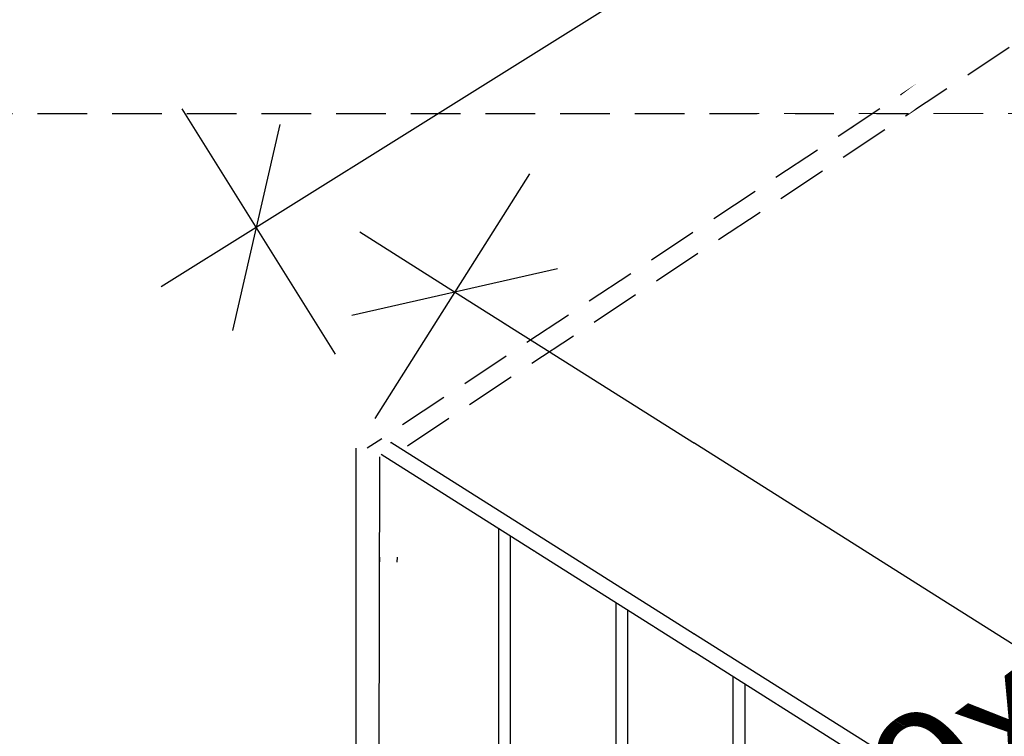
# Model space of a CAD drawing. Header units: millimetres. Extents: x -36478 to 31050, y -14815 to 11827.
# Tile 37 of 256: x -8024 to -7035, y 2555 to 3275. Entities that reach past the tile are written whole.
import ezdxf

# ---------------------------------------------------------------- set-up
doc = ezdxf.new("R2010")
doc.units = ezdxf.units.MM
doc.header["$MEASUREMENT"] = 0
doc.linetypes.add('Wipeout_Contour', pattern=[1000, 0, -1000])
doc.linetypes.add('čárkovaná 3', pattern=[75, 50, -25])
for name, color, linetype in [('Konstrukce - nosné', 7, 'Continuous'), ('Kóty - SP', 7, 'Continuous'), ('Nové_0', 7, 'Continuous'), ('Nové_Kóty - SP', 7, 'Continuous'), ('Nové_Výplně - Povrchové', 7, 'Continuous'), ('Výplně - Povrchové', 7, 'Continuous')]:
    doc.layers.add(name, color=color, linetype=linetype)
doc.styles.add('GENEROVANÝ_STYL_2', font='txt')
doc.dimstyles.new('GENEROVANÝ_STYL__4', dxfattribs={"dimtxt": 125, "dimasz": 142.5, "dimexe": 0.18, "dimexo": 150, "dimgap": 0, "dimtad": 1, "dimdec": 0, "dimzin": 0, "dimdsep": 46, "dimtxsty": 'GENEROVANÝ_STYL_2', "dimblk": 'ARROWHEAD_6', "dimblk1": 'ARROWHEAD_6', "dimblk2": 'ARROWHEAD_6', "dimcen": 0.09, "dimclrd": 1, "dimclre": 1, "dimclrt": 1, "dimazin": 0, "dimtfac": 1, "dimtdec": 4, "dimtmove": 0, "dimatfit": 3, "dimfxl": 1, "dimtolj": 1, "dimtzin": 0, "dimarcsym": 0})

# ---------------------------------------------------------------- blocks, each defined once
blk = doc.blocks.new('*D6313')
at = {"layer": 'Nové_Kóty - SP', "color": 1, "linetype": 'Continuous', "lineweight": 25}
for p, q in [((-7511.64, 3120.05), (-7666.75, 2874.28)), ((-7586.69, 3001.13), (-7681.83, 3061.17)), ((-7483.24, 3024.53), (-7690.15, 2977.73)), ((-5193.38, 1490.72), (-7586.69, 3001.13)), ((-5118.33, 1609.64), (-5273.43, 1363.87)), ((-5296.83, 1467.32), (-5089.93, 1514.12)), ((-5098.24, 1430.68), (-5193.38, 1490.72))]:
    blk.add_line(p, q, dxfattribs=at)
at = {"layer": 'Nové_Kóty - SP', "color": 1, "lineweight": 25, "insert": (-6557.43, 2381.13), "char_height": 125, "attachment_point": 7, "rotation": 327.74418, "style": 'GENEROVANÝ_STYL_2'}
blk.add_mtext('\\A1;{\\pql;\\fArial|b0|i0|c0|p38;2\xa0830}', dxfattribs=at)
blk = doc.blocks.new('ARROWHEAD_6')
at = {"color": 0, "linetype": 'Continuous', "lineweight": 0}
for p, q in [((-0.5, -0.5), (0.5, 0.5)), ((0, 0), (-1, 0))]:
    blk.add_line(p, q, dxfattribs=at)
blk = doc.blocks.new('*D6434')
at = {"layer": 'Nové_Kóty - SP', "color": 1, "linetype": 'Continuous', "lineweight": 25}
for p, q in [((-5267.87, 4806.95), (-5113.76, 4560.55)), ((-5217.12, 4584.37), (-5169.49, 4791.08)), ((-5097.92, 4747.38), (-5193.3, 4687.73)), ((-5193.3, 4687.73), (-7786.16, 3065.98)), ((-7860.73, 3185.2), (-7706.61, 2938.8)), ((-7762.34, 3169.33), (-7809.97, 2962.62)), ((-7786.16, 3065.98), (-7881.53, 3006.32))]:
    blk.add_line(p, q, dxfattribs=at)
at = {"layer": 'Nové_Kóty - SP', "color": 1, "lineweight": 25, "insert": (-6684.18, 3784.72), "char_height": 125, "attachment_point": 7, "rotation": 32.02474, "style": 'GENEROVANÝ_STYL_2'}
blk.add_mtext('\\A1;{\\pql;\\fArial|b0|i0|c0|p38;3 100}', dxfattribs=at)

msp = doc.modelspace()

# ---------------------------------------------------------------- wipeouts: each hides what was drawn before it
at = {"color": 254, "linetype": 'Wipeout_Contour', "lineweight": 0, "ltscale": 149263.308625}
msp.add_wipeout([(-8726.65, 1850), (-8017.13, 1850), (-7818.46, 1850), (-7818.46, 1853.27), (-7818.71, 1853.34), (-7818.71, 2295.59), (-7830.99, 2295.59), (-7830.99, 2345.59), (-7818.71, 2345.59), (-7818.71, 2833.34), (-7818.25, 2833.34), (-7816.51, 2832.88), (-7824.52, 2837.49), (-7814.7, 2854.91), (-7805.99, 2850), (-7806.92, 2839.83), (-7196.46, 3180), (-8726.65, 3180)], dxfattribs=at).dxf.layer = 'Výplně - Povrchové'

# ---------------------------------------------------------------- next in the draw order: wipeouts: each hides what was drawn before it
at = {"color": 254, "linetype": 'Wipeout_Contour', "lineweight": 0, "ltscale": 24817.129666}
msp.add_wipeout([(-7759.44, 2800), (-7793.26, 2819.48), (-7793.26, 2800)], dxfattribs=at).dxf.layer = 'Výplně - Povrchové'
at = {"color": 254, "linetype": 'Wipeout_Contour', "lineweight": 0, "ltscale": 48046.265686}
msp.add_wipeout([(-7641.02, 2345.59), (-7628.66, 2345.59), (-7628.66, 2295.59), (-7641.02, 2295.59), (-7641.02, 2141.55), (-7752.66, 2641.6)], dxfattribs=at).dxf.layer = 'Výplně - Povrchové'

# ---------------------------------------------------------------- next in the draw order: wipeouts: each hides what was drawn before it
at = {"color": 254, "linetype": 'Wipeout_Contour', "lineweight": 0, "ltscale": 49704.558504}
msp.add_wipeout([(-7806.84, 2819.83), (-7771.08, 2830), (-7719, 2800), (-7819.81, 2789.83), (-7819.81, 2815.31), (-7818.4, 2815.93)], dxfattribs=at).dxf.layer = 'Výplně - Povrchové'

# ---------------------------------------------------------------- next in the draw order: wipeouts: each hides what was drawn before it
at = {"color": 254, "linetype": 'Wipeout_Contour', "lineweight": 0, "ltscale": 40504.507566}
msp.add_wipeout([(-7162.93, 3180), (-7793.84, 2824.21), (-7793.45, 2824.34), (-7793.45, 2800), (-7130.75, 3180)], dxfattribs=at).dxf.layer = 'Výplně - Povrchové'
at = {"color": 254, "linetype": 'Wipeout_Contour', "lineweight": 0, "ltscale": 33261.05398}
msp.add_wipeout([(-7818.27, 2833.34), (-7818.27, 2830), (-7818.25, 2830), (-7818.25, 2833.34)], dxfattribs=at).dxf.layer = 'Výplně - Povrchové'
at = {"color": 254, "linetype": 'Wipeout_Contour', "lineweight": 0, "ltscale": 33224.997427}
msp.add_wipeout([(-7819.67, 2789.83), (-7818.54, 2789.83), (-7818.54, 2815.87), (-7819.67, 2815.37)], dxfattribs=at).dxf.layer = 'Výplně - Povrchové'

# ---------------------------------------------------------------- next in the draw order: wipeouts: each hides what was drawn before it
at = {"color": 254, "linetype": 'Wipeout_Contour', "lineweight": 0, "ltscale": 68389.524661}
msp.add_wipeout([(-7346.34, 2209.6), (-7223.13, 2209.6), (-7102.6, 2301.45), (-7102.6, 2364.4), (-7117.6, 2364.4), (-7117.6, 2389.4), (-7088.24, 2389.4), (-7088.24, 3212.39), (-7346.34, 3015.72)], dxfattribs=at).dxf.layer = 'Výplně - Povrchové'
at = {"color": 254, "linetype": 'Wipeout_Contour', "lineweight": 0, "ltscale": 58218.776177}
msp.add_wipeout([(-7824.52, 2837.49), (-7816.18, 2832.79), (-7815.99, 2832.74), (-7815.99, 2850), (-7815.95, 2850), (-7805.99, 2850), (-7814.7, 2854.91)], dxfattribs=at).dxf.layer = 'Výplně - Povrchové'
at = {"color": 254, "linetype": 'Wipeout_Contour', "lineweight": 0, "ltscale": 33073.261651}
msp.add_wipeout([(-7793.26, 2819.48), (-7759.44, 2800), (-7759.07, 2800), (-7793.26, 2819.69)], dxfattribs=at).dxf.layer = 'Výplně - Povrchové'

# ---------------------------------------------------------------- next in the draw order: wipeouts: each hides what was drawn before it
at = {"color": 254, "linetype": 'Wipeout_Contour', "lineweight": 0, "ltscale": 35991.751117}
msp.add_wipeout([(-5296.41, 4468.2), (-7806.35, 2839.83), (-5308.92, 4433.75), (-5308.92, 4443.98), (-5290.36, 4450.25)], dxfattribs=at).dxf.layer = 'Výplně - Povrchové'
at = {"color": 254, "linetype": 'Wipeout_Contour', "lineweight": 0, "ltscale": 24951.110264}
msp.add_wipeout([(-7824.52, 2837.49), (-7816.51, 2832.88), (-7816.18, 2832.79)], dxfattribs=at).dxf.layer = 'Výplně - Povrchové'
at = {"color": 254, "linetype": 'Wipeout_Contour', "lineweight": 0, "ltscale": 57888.347747}
msp.add_wipeout([(-7793.45, 2830), (-7793.45, 2826.71), (-7793.26, 2826.66), (-7793.26, 2819.69), (-7759.07, 2800), (-7719, 2800), (-7771.08, 2830)], dxfattribs=at).dxf.layer = 'Výplně - Povrchové'

# ---------------------------------------------------------------- next in the draw order: wipeouts: each hides what was drawn before it
at = {"color": 254, "linetype": 'Wipeout_Contour', "lineweight": 0, "ltscale": 22127.526688}
msp.add_wipeout([(-7799.59, 2819.83), (-5308.92, 4433.21), (-5308.92, 4433.52)], dxfattribs=at).dxf.layer = 'Výplně - Povrchové'
at = {"color": 254, "linetype": 'Wipeout_Contour', "lineweight": 0, "ltscale": 41577.00135}
msp.add_wipeout([(-7815.99, 2850), (-7815.98, 2832.73), (-7815.98, 2830), (-7815.95, 2830), (-7815.95, 2850)], dxfattribs=at).dxf.layer = 'Výplně - Povrchové'

# ---------------------------------------------------------------- next in the draw order: wipeouts: each hides what was drawn before it
at = {"color": 254, "linetype": 'Wipeout_Contour', "lineweight": 0, "ltscale": 32907.750744}
msp.add_wipeout([(-7818.45, 2830), (-7818.45, 2345.59), (-7793.45, 2345.59), (-7793.45, 2830)], dxfattribs=at).dxf.layer = 'Výplně - Povrchové'

# ---------------------------------------------------------------- next in the draw order: wipeouts: each hides what was drawn before it
at = {"color": 254, "linetype": 'Wipeout_Contour', "lineweight": 0, "ltscale": 33227.204542}
msp.add_wipeout([(-7819.81, 2815.31), (-7819.81, 2789.83), (-7819.67, 2789.83), (-7819.67, 2815.37)], dxfattribs=at).dxf.layer = 'Výplně - Povrchové'

# ---------------------------------------------------------------- next in the draw order: wipeouts: each hides what was drawn before it
at = {"color": 254, "linetype": 'Wipeout_Contour', "lineweight": 0, "ltscale": 32606.205492}
msp.add_wipeout([(-7641.16, 2345.59), (-7641.02, 2345.59), (-7818.4, 2815.93), (-7818.54, 2815.87)], dxfattribs=at).dxf.layer = 'Výplně - Povrchové'

# ---------------------------------------------------------------- next in the draw order: wipeouts: each hides what was drawn before it
at = {"color": 254, "linetype": 'Wipeout_Contour', "lineweight": 0, "ltscale": 49587.871022}
msp.add_wipeout([(-7818.27, 2833.34), (-7818.71, 2833.34), (-7818.71, 2345.59), (-7818.46, 2345.59), (-7818.45, 2830), (-7818.27, 2830)], dxfattribs=at).dxf.layer = 'Výplně - Povrchové'
at = {"color": 254, "linetype": 'Wipeout_Contour', "lineweight": 0, "ltscale": 33142.462029}
msp.add_wipeout([(-7793.45, 2826.71), (-7793.45, 2800), (-7793.26, 2800), (-7793.26, 2826.66)], dxfattribs=at).dxf.layer = 'Výplně - Povrchové'
at = {"color": 254, "linetype": 'Wipeout_Contour', "lineweight": 0, "ltscale": 24403.769938}
msp.add_wipeout([(-7641.16, 2370.59), (-7793.45, 2730.53), (-7793.45, 2370.59)], dxfattribs=at).dxf.layer = 'Výplně - Povrchové'

# ---------------------------------------------------------------- next in the draw order: wipeouts: each hides what was drawn before it
at = {"color": 254, "linetype": 'Wipeout_Contour', "lineweight": 0, "ltscale": 38724.649919}
msp.add_wipeout([(-7806.35, 2839.83), (-7800.33, 2822.02), (-7793.84, 2824.21), (-5308.92, 4433.52), (-5308.92, 4433.75)], dxfattribs=at).dxf.layer = 'Výplně - Povrchové'
at = {"color": 254, "linetype": 'Wipeout_Contour', "lineweight": 0, "ltscale": 33256.476771}
msp.add_wipeout([(-7818.25, 2833.34), (-7818.25, 2830), (-7815.98, 2830), (-7815.98, 2832.73)], dxfattribs=at).dxf.layer = 'Výplně - Povrchové'

# ---------------------------------------------------------------- next in the draw order: wipeouts: each hides what was drawn before it
at = {"color": 254, "linetype": 'Wipeout_Contour', "lineweight": 0, "ltscale": 23542.934935}
msp.add_wipeout([(-7806.92, 2839.83), (-7806.35, 2839.83), (-5296.41, 4468.2)], dxfattribs=at).dxf.layer = 'Výplně - Povrchové'

# ---------------------------------------------------------------- next in the draw order: linework, layer by layer
at = {"layer": 'Nové_0', "color": 1, "linetype": 'čárkovaná 3', "lineweight": 25}
for p, q in [((-5095.99, 4551.46), (-7674.44, 2844.32)), ((-5090.84, 4530.02), (-7652.07, 2834.73))]:
    msp.add_line(p, q, dxfattribs=at)
at = {"layer": 'Nové_0', "color": 1, "linetype": 'Continuous', "lineweight": 25}
msp.add_line((-7685.57, 1856.16), (-7685.57, 2844.45), dxfattribs=at)

# ---------------------------------------------------------------- next in the draw order: texts
at = {"layer": 'Kóty - SP', "color": 8, "linetype": 'Continuous', "lineweight": 13, "insert": (-6855.94, 2785.39), "char_height": 125, "attachment_point": 2, "rotation": 36.79703, "style": 'GENEROVANÝ_STYL_2'}
msp.add_mtext('\\A1;{\\pqc;\\fArial|b0|i0|c0|p38;9\\fArial|b0|i0|c0|p38;x18\\fArial|b0|i0|c0|p38;0\\fArial|b0|i0|c0|p38;/300}', dxfattribs=at)

# ---------------------------------------------------------------- next in the draw order: dimensions: what is measured, and where the dimension line sits
at = {"layer": 'Nové_Kóty - SP', "color": 1, "linetype": 'Continuous', "lineweight": 25}
dim = msp.add_linear_dim(base=(-7586.69, 3001.13), p1=(-5271.54, 1366.88), p2=(-7685.57, 2844.45), angle=147.74418, dimstyle='GENEROVANÝ_STYL__4', dxfattribs=at)
dim.commit()
dim.dimension.update_dxf_attribs({"geometry": '*D6313', "text_midpoint": (-6342.5, 2319.39), "dimtype": 160, "text_rotation": 327.74418})

# ---------------------------------------------------------------- next in the draw order: wipeouts: each hides what was drawn before it
at = {"color": 254, "linetype": 'Wipeout_Contour', "lineweight": 0, "ltscale": 33231.088596}
msp.add_wipeout([(-7815.95, 2830), (-7806.84, 2819.83), (-7805.14, 2820.4), (-7815.95, 2850)], dxfattribs=at).dxf.layer = 'Výplně - Povrchové'

# ---------------------------------------------------------------- next in the draw order: wipeouts: each hides what was drawn before it
at = {"color": 254, "linetype": 'Wipeout_Contour', "lineweight": 0, "ltscale": 37937.091804}
msp.add_wipeout([(-7651.45, 2850), (-5360.14, 1587.45), (-5435.37, 1628.89), (-4983.79, 1380), (-4983.47, 1380), (-7651.27, 2850)], dxfattribs=at).dxf.layer = 'Nové_Výplně - Povrchové'
at = {"color": 254, "linetype": 'Wipeout_Contour', "lineweight": 0, "ltscale": 24509.419997}
msp.add_wipeout([(-7661.72, 2835.51), (-7661.76, 2835.51), (-7661.72, 2835.49)], dxfattribs=at).dxf.layer = 'Nové_Výplně - Povrchové'
at = {"color": 254, "linetype": 'Wipeout_Contour', "lineweight": 0, "ltscale": 48295.683645}
msp.add_wipeout([(-7661.76, 1855.51), (-7661.72, 1855.49), (-7661.72, 2730), (-7657.58, 2730), (-7657.58, 2735), (-7661.76, 2735)], dxfattribs=at).dxf.layer = 'Nové_Výplně - Povrchové'
at = {"color": 254, "linetype": 'Wipeout_Contour', "lineweight": 0, "ltscale": 30837.769483}
msp.add_wipeout([(-7162.43, 3180.38), (-7130.25, 3180.38), (-6736.55, 3480.38), (-6768.75, 3480.38)], dxfattribs=at).dxf.layer = 'Výplně - Povrchové'
at = {"color": 254, "linetype": 'Wipeout_Contour', "lineweight": 0, "ltscale": 33220.5937}
msp.add_wipeout([(-7815.95, 2850), (-7805.14, 2820.4), (-7800.33, 2822.02), (-7806.35, 2839.83)], dxfattribs=at).dxf.layer = 'Výplně - Povrchové'

# ---------------------------------------------------------------- next in the draw order: linework, layer by layer
at = {"layer": 'Konstrukce - nosné', "color": 251, "linetype": 'čárkovaná 3', "lineweight": 20, "true_color": 0x6a6a6a}
msp.add_line((-8755.78, 3180.38), (-5811.73, 3180.38), dxfattribs=at)
at = {"layer": 'Nové_0', "color": 1, "linetype": 'Continuous', "lineweight": 25}
for p, q in [((-7651.14, 2850.11), (-7650.95, 2850.1)), ((-7542.27, 1845.49), (-7542.27, 2763.42)), ((-7530.44, 1838.59), (-7530.44, 2755.95)), ((-7424.46, 1776.8), (-7424.46, 2689.06)), ((-7412.63, 1769.9), (-7412.63, 2681.6)), ((-7306.81, 1701.25), (-7306.81, 2614.82)), ((-7294.98, 1694.35), (-7294.98, 2607.35))]:
    msp.add_line(p, q, dxfattribs=at)

# ---------------------------------------------------------------- next in the draw order: dimensions: what is measured, and where the dimension line sits
at = {"layer": 'Nové_Kóty - SP', "color": 1, "linetype": 'Continuous', "lineweight": 25}
dim = msp.add_linear_dim(base=(-7786.16, 3065.98), p1=(-5097.16, 4534.01), p2=(-7651.14, 2850.11), angle=212.02474, text='3 100', dimstyle='GENEROVANÝ_STYL__4', dxfattribs=at)
dim.commit()
dim.dimension.update_dxf_attribs({"geometry": '*D6434', "text_midpoint": (-6535.29, 3951.56), "dimtype": 160, "text_rotation": 32.02474})

# ---------------------------------------------------------------- next in the draw order: wipeouts: each hides what was drawn before it
at = {"color": 254, "linetype": 'Wipeout_Contour', "lineweight": 0, "ltscale": 32619.836293}
msp.add_wipeout([(-7661.76, 2835.51), (-7661.76, 2750), (-7661.72, 2750), (-7661.72, 2835.49)], dxfattribs=at).dxf.layer = 'Nové_Výplně - Povrchové'
at = {"color": 254, "linetype": 'Wipeout_Contour', "lineweight": 0, "ltscale": 32533.777986}
msp.add_wipeout([(-7641.4, 2821.48), (-7641.45, 2821.5), (-7641.45, 2750), (-7641.4, 2750)], dxfattribs=at).dxf.layer = 'Nové_Výplně - Povrchové'
at = {"color": 254, "linetype": 'Wipeout_Contour', "lineweight": 0, "ltscale": 31443.579117}
msp.add_wipeout([(-7506.25, 2747.01), (-7506.25, 1841.71), (-7506.03, 1841.71), (-7506.03, 2746.89)], dxfattribs=at).dxf.layer = 'Nové_Výplně - Povrchové'
at = {"color": 254, "linetype": 'Wipeout_Contour', "lineweight": 0, "ltscale": 32469.638285}
msp.add_wipeout([(-7645.58, 2730), (-7641.77, 2730), (-7641.77, 2735), (-7645.58, 2735)], dxfattribs=at).dxf.layer = 'Nové_Výplně - Povrchové'
at = {"color": 254, "linetype": 'Wipeout_Contour', "lineweight": 0, "ltscale": 30910.844481}
msp.add_wipeout([(-7386.81, 2681.19), (-7386.81, 1775.89), (-7386.59, 1775.89), (-7386.59, 2681.07)], dxfattribs=at).dxf.layer = 'Nové_Výplně - Povrchové'
at = {"color": 254, "linetype": 'Wipeout_Contour', "lineweight": 0, "ltscale": 30378.565914}
msp.add_wipeout([(-7267.36, 2615.38), (-7267.36, 1710.08), (-7267.14, 1710.08), (-7267.14, 2615.26)], dxfattribs=at).dxf.layer = 'Nové_Výplně - Povrchové'

# ---------------------------------------------------------------- next in the draw order: linework, layer by layer
at = {"layer": 'Nové_0', "color": 1, "linetype": 'Continuous', "lineweight": 25}
for p, q in [((-7663.88, 1850.15), (-7661.8, 2835.87)), ((-7661.76, 2835.87), (-7661.8, 2835.87)), ((-7661.8, 2835.87), (-7661.76, 2835.84))]:
    msp.add_line(p, q, dxfattribs=at)

# ---------------------------------------------------------------- next in the draw order: wipeouts: each hides what was drawn before it
at = {"color": 254, "linetype": 'Wipeout_Contour', "lineweight": 0, "ltscale": 80681.709581}
msp.add_wipeout([(-7641.77, 2730), (-7641.45, 2730), (-7641.45, 1916.33), (-7641.4, 1916.3), (-7641.4, 2735), (-7641.45, 2735), (-7641.45, 2730.14), (-7641.62, 2730.14), (-7641.71, 2735), (-7641.77, 2735)], dxfattribs=at).dxf.layer = 'Nové_Výplně - Povrchové'

# ---------------------------------------------------------------- next in the draw order: linework, layer by layer
at = {"layer": 'Nové_0', "color": 1, "linetype": 'Continuous', "lineweight": 25}
for p, q in [((-5262.72, 1342.9), (-7650.95, 2850.1)), ((-5263.15, 1325.07), (-7660.46, 2838)), ((-7644.37, 2729.91), (-7644.25, 2734.9))]:
    msp.add_line(p, q, dxfattribs=at)

doc.saveas('drawing.dxf')
